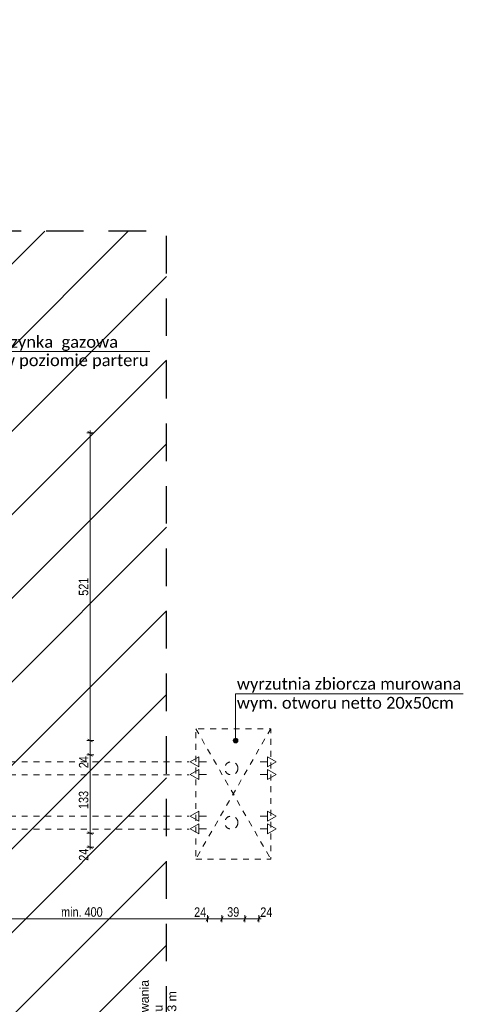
# Model space of a CAD drawing. Header units: centimetres. Extents: x 18292 to 3593338517, y 11794 to 62103.
# Tile 84 of 147: x 898357991 to 898358741, y 54859 to 56526. Entities that reach past the tile are written whole.
import ezdxf

# ---------------------------------------------------------------- set-up
doc = ezdxf.new("R2010")
doc.units = ezdxf.units.CM
doc.header["$MEASUREMENT"] = 0
doc.linetypes.add('Dashed-002', pattern=[20, 10, -10])
doc.linetypes.add('Long Dashed', pattern=[105.83333, 63.499999, -42.333331])
for name, color, linetype in [('499-Wymiary i opisy', 7, 'Continuous'), ('__PROJEKTOWANE', 7, 'Continuous'), ('__PROJEKTOWANE_WYPOSAŻENIE', 7, 'Continuous')]:
    doc.layers.add(name, color=color, linetype=linetype)
doc.styles.add('GENERATED_STYLE_2', font='txt')
doc.styles.add('GENERATED_STYLE_4', font='txt')
doc.styles.add('GENERATED_STYLE_7', font='txt')
doc.dimstyles.new('GENERATED_STYLE__1', dxfattribs={"dimtxt": 16, "dimasz": 6.08, "dimexe": 0.18, "dimexo": 0.0625, "dimgap": 0.09, "dimtad": 1, "dimtih": 1, "dimtoh": 1, "dimdec": 0, "dimzin": 0, "dimdsep": 46, "dimtxsty": 'GENERATED_STYLE_4', "dimblk": 'ARROWHEAD_2', "dimblk1": 'ARROWHEAD_2', "dimblk2": 'ARROWHEAD_2', "dimcen": 0.09, "dimse1": 1, "dimse2": 1, "dimclrd": 7, "dimclre": 7, "dimclrt": 7, "dimadec": 0, "dimazin": 0, "dimtfac": 1, "dimtdec": 4, "dimtmove": 0, "dimatfit": 3, "dimfxl": 0, "dimtolj": 1, "dimtzin": 0, "dimarcsym": 0})
doc.dimstyles.new('GENERATED_STYLE__4', dxfattribs={"dimtxt": 16, "dimasz": 6.08, "dimexe": 0.18, "dimexo": 0.0625, "dimgap": 0.09, "dimtad": 1, "dimdec": 0, "dimzin": 0, "dimdsep": 46, "dimtxsty": 'GENERATED_STYLE_4', "dimblk": 'ARROWHEAD_2', "dimblk1": 'ARROWHEAD_2', "dimblk2": 'ARROWHEAD_2', "dimcen": 0.09, "dimse1": 1, "dimse2": 1, "dimclrd": 7, "dimclre": 7, "dimclrt": 7, "dimadec": 0, "dimazin": 0, "dimtfac": 1, "dimtdec": 4, "dimtmove": 0, "dimatfit": 3, "dimfxl": 0, "dimtolj": 1, "dimtzin": 0, "dimarcsym": 0})

# ---------------------------------------------------------------- blocks, each defined once
blk = doc.blocks.new('*D441', base_point=(903196041.3, 3898003.6))
at = {"layer": '499-Wymiary i opisy', "color": 7, "linetype": 'Continuous', "lineweight": 13}
for p, q in [((898358116, 55149), (898358104, 55149)), ((898358106, 55151.3), (898358114, 55146.7)), ((898358110, 55125), (898358110, 55149)), ((898358116, 55125), (898358104, 55125)), ((898358106, 55127.3), (898358114, 55122.7)), ((898358110, 55121.1), (898358110, 55125))]:
    blk.add_line(p, q, dxfattribs=at)
at = {"layer": '499-Wymiary i opisy', "color": 7, "lineweight": 13, "insert": (898358106.8, 55102.2), "char_height": 16, "attachment_point": 7, "rotation": 90, "style": 'GENERATED_STYLE_4'}
blk.add_mtext('\\A1;{\\pql;\\fArial Narrow|b0|i0|c238|p34;24}', dxfattribs=at)
blk = doc.blocks.new('ARROWHEAD_2')
at = {"color": 0, "linetype": 'Continuous', "lineweight": 0}
for p, q in [((0, 0), (-1, 0)), ((-0.38, -0.66), (0.38, 0.66))]:
    blk.add_line(p, q, dxfattribs=at)
blk = doc.blocks.new('*D442', base_point=(903196041.3, 3898003.6))
at = {"layer": '499-Wymiary i opisy', "color": 7, "linetype": 'Continuous', "lineweight": 13}
for p, q in [((898358116, 55281.6), (898358104, 55281.6)), ((898358106, 55283.9), (898358114, 55279.3)), ((898358110, 55149), (898358110, 55281.6)), ((898358116, 55149), (898358104, 55149)), ((898358106, 55151.3), (898358114, 55146.7))]:
    blk.add_line(p, q, dxfattribs=at)
at = {"layer": '499-Wymiary i opisy', "color": 7, "lineweight": 13, "char_height": 16, "attachment_point": 7, "rotation": 90, "style": 'GENERATED_STYLE_4'}
for s, insert in [('\\A1;{\\pql;\\fArial Narrow|b0|i0|c238|p34;24}', (898358106.8, 55258.8)), ('\\A1;{\\pql;\\fArial Narrow|b0|i0|c238|p34;133}', (898358106.8, 55189.7))]:
    blk.add_mtext(s, dxfattribs=dict(at, insert=insert))
blk = doc.blocks.new('*D443', base_point=(903196041.3, 3898003.6))
at = {"layer": '499-Wymiary i opisy', "color": 7, "linetype": 'Continuous', "lineweight": 13}
for p, q in [((898358106, 55307.9), (898358114, 55303.3)), ((898358116, 55305.6), (898358104, 55305.6)), ((898358110, 55281.6), (898358110, 55305.6)), ((898358116, 55281.6), (898358104, 55281.6)), ((898358106, 55283.9), (898358114, 55279.3))]:
    blk.add_line(p, q, dxfattribs=at)
blk = doc.blocks.new('*D444', base_point=(903196041.3, 3898003.6))
at = {"layer": '499-Wymiary i opisy', "color": 7, "linetype": 'Continuous', "lineweight": 13}
for p, q in [((898358116, 55826.5), (898358104, 55826.5)), ((898358114, 55824.2), (898358106, 55828.8)), ((898358110, 55826.5), (898358110, 55830.4)), ((898358110, 55305.6), (898358110, 55826.5)), ((898358106, 55307.9), (898358114, 55303.3)), ((898358116, 55305.6), (898358104, 55305.6))]:
    blk.add_line(p, q, dxfattribs=at)
at = {"layer": '499-Wymiary i opisy', "color": 7, "lineweight": 13, "insert": (898358106.8, 55550.7), "char_height": 16, "attachment_point": 7, "rotation": 90, "style": 'GENERATED_STYLE_4'}
blk.add_mtext('\\A1;{\\pql;\\fArial Narrow|b0|i0|c238|p34;521}', dxfattribs=at)
blk = doc.blocks.new('*D522', base_point=(903196041.3, 3898003.6))
at = {"layer": '499-Wymiary i opisy', "color": 7, "linetype": 'Continuous', "lineweight": 13}
for p, q in [((898357906.3, 55008), (898357901.7, 55000)), ((898357904, 54998), (898357904, 55010)), ((898358310.7, 55008), (898358306.1, 55000)), ((898358308.4, 54998), (898358308.4, 55010)), ((898357904, 55004), (898358308.4, 55004))]:
    blk.add_line(p, q, dxfattribs=at)
at = {"layer": '499-Wymiary i opisy', "color": 7, "lineweight": 13, "char_height": 16, "attachment_point": 7, "style": 'GENERATED_STYLE_4'}
for s, insert in [('\\A1;{\\pql;\\fArial Narrow|b0|i0|c238|p34;min. 400}', (898358060.6, 55007.2)), ('\\A1;{\\pql;\\fArial Narrow|b0|i0|c238|p34;24}', (898358285.6, 55007.2))]:
    blk.add_mtext(s, dxfattribs=dict(at, insert=insert))
blk = doc.blocks.new('*D523', base_point=(903196041.3, 3898003.6))
at = {"layer": '499-Wymiary i opisy', "color": 7, "linetype": 'Continuous', "lineweight": 13}
for p, q in [((898358310.7, 55008), (898358306.1, 55000)), ((898358308.4, 54998), (898358308.4, 55010)), ((898358334.7, 55008), (898358330.1, 55000)), ((898358332.4, 54998), (898358332.4, 55010)), ((898358308.4, 55004), (898358332.4, 55004))]:
    blk.add_line(p, q, dxfattribs=at)
blk = doc.blocks.new('*D524', base_point=(903196041.3, 3898003.6))
at = {"layer": '499-Wymiary i opisy', "color": 7, "linetype": 'Continuous', "lineweight": 13}
for p, q in [((898358334.7, 55008), (898358330.1, 55000)), ((898358332.4, 54998), (898358332.4, 55010)), ((898358373.5, 55008), (898358368.9, 55000)), ((898358371.2, 54998), (898358371.2, 55010)), ((898358332.4, 55004), (898358371.2, 55004))]:
    blk.add_line(p, q, dxfattribs=at)
at = {"layer": '499-Wymiary i opisy', "color": 7, "lineweight": 13, "insert": (898358341.5, 55007.2), "char_height": 16, "attachment_point": 7, "style": 'GENERATED_STYLE_4'}
blk.add_mtext('\\A1;{\\pql;\\fArial Narrow|b0|i0|c238|p34;39}', dxfattribs=at)
blk = doc.blocks.new('*D525', base_point=(903196041.3, 3898003.6))
at = {"layer": '499-Wymiary i opisy', "color": 7, "linetype": 'Continuous', "lineweight": 13}
for p, q in [((898358373.5, 55008), (898358368.9, 55000)), ((898358371.2, 54998), (898358371.2, 55010)), ((898358392.9, 55000), (898358397.5, 55008)), ((898358395.2, 54998), (898358395.2, 55010)), ((898358371.2, 55004), (898358395.2, 55004)), ((898358395.2, 55004), (898358399.1, 55004))]:
    blk.add_line(p, q, dxfattribs=at)
at = {"layer": '499-Wymiary i opisy', "color": 7, "lineweight": 13, "insert": (898358397.5, 55007.2), "char_height": 16, "attachment_point": 7, "style": 'GENERATED_STYLE_4'}
blk.add_mtext('\\A1;{\\pql;\\fArial Narrow|b0|i0|c238|p34;24}', dxfattribs=at)

msp = doc.modelspace()

# ---------------------------------------------------------------- hatches: boundary and pattern name
at = {"layer": '__PROJEKTOWANE', "linetype": 'Continuous', "lineweight": 13}
h = msp.add_hatch(dxfattribs=at)
h.set_pattern_fill('Bloczki_ceramiczne_kopia_8A', color=150, style=0, pattern_type=2)
h.set_pattern_definition([(45, (903196041.25, 3898003.61), (-70.7106781, 70.7106781), [])])
h.paths.add_polyline_path([(898357582, 54617.5), (898357882, 54617.5), (898357882, 55810.5), (898357601, 55810.5), (898357601, 56706.5), (898357961.1, 56706.5), (898357959.1, 56167.5), (898358239, 56167.5), (898358239, 54260.5), (898357939, 54260.5), (898357939, 53759.5), (898356000, 53759.5), (898356000, 54560.5), (898355701, 54560.5), (898355700, 55446.7), (898353981.2, 55446.6), (898353981.2, 55792.5), (898356057, 55792.5), (898356057, 54917.5), (898356357, 54917.5), (898356357, 54116.5), (898357582, 54116.5)])
msp.add_hatch(color=150, dxfattribs=at).paths.add_polyline_path([(898358351.8, 55305.6), (898358352.1, 55304.1), (898358353, 55302.8), (898358354.3, 55301.9), (898358355.8, 55301.6), (898358357.3, 55301.9), (898358358.6, 55302.8), (898358359.5, 55304.1), (898358359.8, 55305.6), (898358359.5, 55307.2), (898358358.6, 55308.5), (898358357.3, 55309.3), (898358355.8, 55309.6), (898358354.3, 55309.3), (898358353, 55308.5), (898358352.1, 55307.2)])

# ---------------------------------------------------------------- linework, layer by layer
at = {"layer": '__PROJEKTOWANE', "color": 150, "linetype": 'Continuous', "lineweight": 13}
for p, q in [((898358210.7, 55964.1), (898357805.9, 55964.1)), ((898358355.8, 55384.5), (898358355.8, 55309.6)), ((898358740.8, 55384.5), (898358355.8, 55384.5))]:
    msp.add_line(p, q, dxfattribs=at)
at = {"layer": '__PROJEKTOWANE', "color": 7, "linetype": 'Continuous', "lineweight": 13}
for p, q in [((898358279.1, 55269.4), (898358293.8, 55277.9)), ((898358293.8, 55277.9), (898358293.8, 55260.9)), ((898358424.5, 55269.4), (898358409.7, 55277.9)), ((898358409.7, 55260.9), (898358409.7, 55277.9)), ((898358279.1, 55269.4), (898358293.8, 55260.9)), ((898358279.1, 55247.9), (898358293.8, 55256.4)), ((898358306.5, 55269.4), (898358293.8, 55269.4)), ((898358293.8, 55256.4), (898358293.8, 55239.4)), ((898358397.1, 55269.4), (898358409.7, 55269.4)), ((898358424.5, 55269.4), (898358409.7, 55260.9)), ((898358424.5, 55247.9), (898358409.7, 55256.4)), ((898358409.7, 55239.4), (898358409.7, 55256.4)), ((898358279.1, 55247.9), (898358293.8, 55239.4)), ((898358306.5, 55247.9), (898358293.8, 55247.9)), ((898358397.1, 55247.9), (898358409.7, 55247.9)), ((898358424.5, 55247.9), (898358409.7, 55239.4)), ((898358279.1, 55177.5), (898358293.8, 55186)), ((898358279.1, 55177.5), (898358293.8, 55169)), ((898358293.8, 55186), (898358293.8, 55169)), ((898358306.5, 55177.5), (898358293.8, 55177.5)), ((898358397.1, 55177.5), (898358409.7, 55177.5)), ((898358424.5, 55177.5), (898358409.7, 55186)), ((898358409.7, 55169), (898358409.7, 55186)), ((898358424.5, 55177.5), (898358409.7, 55169)), ((898358279.1, 55156), (898358293.8, 55164.5)), ((898358279.1, 55156), (898358293.8, 55147.5)), ((898358293.8, 55164.5), (898358293.8, 55147.5)), ((898358306.5, 55156), (898358293.8, 55156)), ((898358397.1, 55156), (898358409.7, 55156)), ((898358424.5, 55156), (898358409.7, 55164.5)), ((898358409.7, 55147.5), (898358409.7, 55164.5)), ((898358424.5, 55156), (898358409.7, 55147.5))]:
    msp.add_line(p, q, dxfattribs=at)
at = {"layer": '__PROJEKTOWANE', "color": 7, "linetype": 'Long Dashed', "lineweight": 25, "flags": 128}
msp.add_lwpolyline([(898355698.1, 55446.6), (898355701.1, 54560.5), (898356000, 54560.5), (898356000, 53759.5), (898357939, 53759.5), (898357939, 54260.5), (898358239, 54260.5), (898358239, 56167.5), (898357959.1, 56167.5), (898357961, 56678.3)], dxfattribs=at)
at = {"layer": '__PROJEKTOWANE', "color": 150, "linetype": 'Continuous', "lineweight": 13}
msp.add_circle((898358355.8, 55305.6), 4, dxfattribs=at)
at = {"layer": '__PROJEKTOWANE_WYPOSAŻENIE', "color": 7, "linetype": 'Dashed-002', "lineweight": 13}
for p, q in [((898358288.4, 55325.6), (898358415.2, 55105)), ((898358415.2, 55325.6), (898358288.4, 55105))]:
    msp.add_line(p, q, dxfattribs=at)
at = {"layer": '__PROJEKTOWANE_WYPOSAŻENIE', "color": 7, "linetype": 'Dashed-002', "lineweight": 13, "flags": 128}
msp.add_lwpolyline([(898358288.4, 55105), (898358415.2, 55105), (898358415.2, 55325.6), (898358288.4, 55325.6)], close=True, dxfattribs=at)
for points in [[(898357854, 55269.6), (898358277, 55269.6)], [(898357854, 55247.7), (898358277, 55247.7)], [(898357854, 55177.7), (898358277, 55177.7)], [(898357854, 55155.8), (898358277, 55155.8)]]:
    msp.add_lwpolyline(points, dxfattribs=at)
at = {"layer": '__PROJEKTOWANE_WYPOSAŻENIE', "color": 7, "linetype": 'Dashed-002', "lineweight": 13}
for centre in [(898358348.5, 55258.6), (898358348.5, 55166.7)]:
    msp.add_circle(centre, 11.1, dxfattribs=at)

# ---------------------------------------------------------------- texts
at = {"layer": '__PROJEKTOWANE', "color": 150, "linetype": 'Continuous', "lineweight": 13, "char_height": 20, "attachment_point": 7, "style": 'GENERATED_STYLE_7'}
for s, insert, line_spacing_factor in [('\\A1;{\\pql;\\fCalibri Light|b0|i0|c238|p34;istniejąca skrzynka  gazowa\\P\\pql;\\fCalibri Light|b0|i0|c238|p34;na elewacji w poziomie parteru }', (898357811.7, 55933.9), 0.931279), ('\\A1;{\\pql;\\fCalibri Light|b0|i0|c238|p34;wyrzutnia zbiorcza murowana \\P\\pql;\\fCalibri Light|b0|i0|c238|p34;wym. otworu netto 20x50cm}', (898358357.8, 55354.4), 0.967313)]:
    msp.add_mtext(s, dxfattribs=dict(at, insert=insert, line_spacing_factor=line_spacing_factor))
at = {"layer": '__PROJEKTOWANE_WYPOSAŻENIE', "color": 150, "linetype": 'Continuous', "lineweight": 13, "insert": (898358193.9, 54770.1), "char_height": 15, "attachment_point": 2, "rotation": 90, "line_spacing_factor": 0.93223, "style": 'GENERATED_STYLE_2'}
msp.add_mtext('\\A1;{\\pqc;\\fArial|b0|i0|c238|p38;granica strefy zagruzowania \\P\\pqc;\\fArial|b0|i0|c238|p38;w poziomie parteru\\P\\pqc;\\fArial|b0|i0|c238|p38;1/3 H budynku = 3,03 m}', dxfattribs=at)

# ---------------------------------------------------------------- dimensions: what is measured, and where the dimension line sits
at = {"layer": '499-Wymiary i opisy', "color": 7, "linetype": 'Continuous', "lineweight": 13}
for base, p1, p2, picture, middle in [((898358110, 55826.5), (898358308.4, 55305.6), (898357904, 55826.5), '*D444', (898358098.8, 55569)), ((898358110, 55305.6), (898358332.4, 55281.6), (898358308.4, 55305.6), '*D443', (898358098.8, 55271)), ((898358110, 55281.6), (898358332.4, 55149), (898358332.4, 55281.6), '*D442', (898358098.8, 55208)), ((898358110, 55149), (898358308.4, 55125), (898358332.4, 55149), '*D441', (898358098.8, 55114.4))]:
    dim = msp.add_linear_dim(base=base, p1=p1, p2=p2, angle=90, dimstyle='GENERATED_STYLE__4', dxfattribs=at)
    dim.commit()
    dim.dimension.update_dxf_attribs({"geometry": picture, "text_midpoint": middle, "dimtype": 160, "text_rotation": 90})
dim = msp.add_linear_dim(base=(898358308.4, 55004), p1=(898357904, 55211), p2=(898358308.4, 55125), text='min. 400', dimstyle='GENERATED_STYLE__1', dxfattribs=at)
dim.commit()
dim.dimension.update_dxf_attribs({"geometry": '*D522', "text_midpoint": (898358103.3, 55015.2), "dimtype": 160})
for base, p1, p2, picture, middle in [((898358332.4, 55004), (898358308.4, 55125), (898358332.4, 55149), '*D523', (898358297.8, 55015.2)), ((898358371.2, 55004), (898358332.4, 55149), (898358371.2, 55149), '*D524', (898358353.7, 55015.2)), ((898358395.2, 55004), (898358371.2, 55149), (898358395.2, 55125), '*D525', (898358409.7, 55015.2))]:
    dim = msp.add_linear_dim(base=base, p1=p1, p2=p2, dimstyle='GENERATED_STYLE__1', dxfattribs=at)
    dim.commit()
    dim.dimension.update_dxf_attribs({"geometry": picture, "text_midpoint": middle, "dimtype": 160})

doc.saveas('drawing.dxf')
